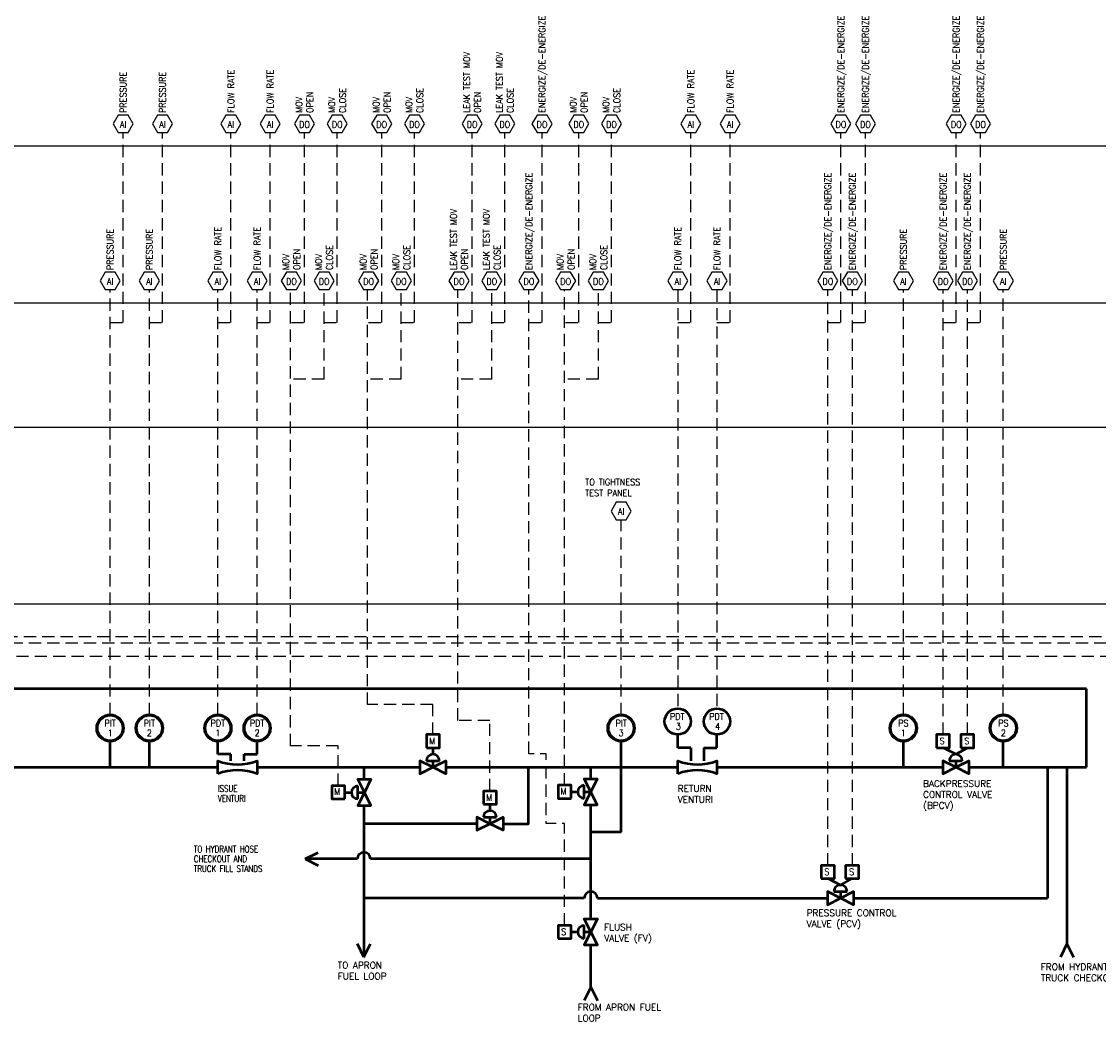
# Model space of a CAD drawing. Extents: x 518 to 623, y 495 to 517.
# Tile 4 of 6: x 563 to 583, y 497 to 516. Entities that reach past the tile are written whole.
import ezdxf
from ezdxf.enums import TextEntityAlignment as Align

# ---------------------------------------------------------------- set-up
doc = ezdxf.new("R2010")
doc.units = 0
doc.header["$LTSCALE"] = 0.039
doc.header["$MEASUREMENT"] = 0
doc.linetypes.add('( Dashed )', pattern=[9, 6, -3])
doc.layers.get('0').update_dxf_attribs({"linetype": 'CONTINUOUS'})
for name, color, linetype, lineweight in [('E-ANNO-TEXT', 53, 'CONTINUOUS', 25), ('E-Powr-Circ', 83, 'CONTINUOUS', 60), ('G-Anno-Symb', 6, 'CONTINUOUS', 50)]:
    doc.layers.add(name, color=color, linetype=linetype, lineweight=lineweight)
doc.layers.add('E-DIAG-GRPH', color=3, linetype='CONTINUOUS')
doc.styles.add('NOTES', font='romans.shx')

# ---------------------------------------------------------------- blocks, each defined once
blk = doc.blocks.new('VALVE')
for points in [[(0.25, 0.5), (0, 0.625), (0, 0.375)], [(0.25, 0.5), (0.5, 0.625), (0.5, 0.375)]]:
    blk.add_lwpolyline(points, close=True)
blk = doc.blocks.new('IO')
at = {"layer": 'E-ANNO-TEXT'}
blk.add_lwpolyline([(-0.096, 0.333), (-0.192, 0.166), (-0.096, 0), (0.096, 0), (0.192, 0.166), (0.096, 0.333)], close=True, dxfattribs=at)
at = {"layer": 'E-ANNO-TEXT', "style": 'NOTES'}
blk.add_attdef('TAG00', text='', height=0.125, dxfattribs=at).set_placement((-0.009, 0.156), align=Align.MIDDLE)
blk = doc.blocks.new('F31')
blk.add_circle((0, 0.5), 0.25)
at = {"style": 'NOTES', "width": 0.9}
for tag in ['TAG20', 'TAG00']:
    blk.add_attdef(tag, text='', height=0.125, dxfattribs=at).set_placement((0, 0), align=Align.CENTER)
blk.add_attdef('TAG10', text='', height=0.125, dxfattribs=at).set_placement((0, 0), align=Align.TOP_LEFT)

msp = doc.modelspace()

# ---------------------------------------------------------------- linework, layer by layer
at = {"layer": 'E-DIAG-GRPH', "lineweight": 25}
for p, q in [((518.243, 514.125), (623.125, 514.125)), ((518.243, 511.125), (623.125, 511.125)), ((518.243, 508.75), (623.125, 508.75)), ((518.243, 505.375), (623.125, 505.375))]:
    msp.add_line(p, q, dxfattribs=at)
at = {"layer": 'E-Powr-Circ', "linetype": '( Dashed )', "lineweight": 25}
for p, q in [((564.207, 503.25), (564.207, 511.375)), ((564.957, 503.25), (564.957, 511.375)), ((566.266, 503.25), (566.266, 511.375)), ((567.016, 503.25), (567.016, 511.375)), ((567.651, 502.658), (567.651, 511.375)), ((568.296, 509.668), (568.296, 511.375)), ((569.127, 503.447), (569.127, 511.375)), ((569.771, 509.668), (569.771, 511.375)), ((570.855, 503.146), (570.855, 511.375)), ((571.499, 509.668), (571.499, 511.375)), ((572.211, 502.509), (572.211, 511.375)), ((572.892, 502.924), (572.892, 511.375)), ((573.537, 509.668), (573.537, 511.375)), ((575.054, 511.375), (575.054, 503.375)), ((575.804, 511.375), (575.804, 503.375)), ((577.923, 500.375), (577.923, 511.375)), ((578.391, 500.375), (578.391, 511.375)), ((579.366, 503.25), (579.366, 511.375)), ((580.125, 502.875), (580.125, 511.375)), ((580.589, 502.875), (580.589, 511.375)), ((581.276, 503.25), (581.276, 511.375)), ((568.296, 509.668), (567.67, 509.668)), ((569.771, 509.668), (569.145, 509.668)), ((571.499, 509.668), (570.873, 509.668)), ((573.537, 509.668), (572.911, 509.668)), ((573.972, 503.25), (573.972, 506.98)), ((545.007, 504.75), (594.59, 504.75)), ((548.614, 504.625), (594.715, 504.625)), ((552.237, 504.375), (594.965, 504.375)), ((570.375, 503.447), (569.127, 503.447)), ((570.375, 502.875), (570.375, 503.447)), ((571.465, 503.146), (570.855, 503.146)), ((571.465, 501.796), (571.465, 503.146)), ((572.892, 501.906), (572.892, 502.924)), ((568.567, 502.658), (567.651, 502.658)), ((568.567, 501.896), (568.567, 502.658))]:
    msp.add_line(p, q, dxfattribs=at)
for points in [[(564.207, 510.75), (564.457, 510.75), (564.457, 514.375)], [(564.957, 510.75), (565.207, 510.75), (565.207, 514.375)], [(566.266, 510.75), (566.516, 510.75), (566.516, 514.375)], [(567.016, 510.75), (567.266, 510.75), (567.266, 514.375)], [(567.671, 510.75), (567.921, 510.75), (567.921, 514.375)], [(568.296, 510.75), (568.546, 510.75), (568.546, 514.375)], [(569.147, 510.75), (569.397, 510.75), (569.397, 514.375)], [(569.772, 510.75), (570.022, 510.75), (570.022, 514.375)], [(570.875, 510.75), (571.125, 510.75), (571.125, 514.375)], [(571.5, 510.75), (571.75, 510.75), (571.75, 514.375)], [(572.211, 510.75), (572.461, 510.75), (572.461, 514.375)], [(572.912, 510.75), (573.162, 510.75), (573.162, 514.375)], [(573.537, 510.75), (573.787, 510.75), (573.787, 514.375)], [(575.054, 510.75), (575.304, 510.75), (575.304, 514.375)], [(575.804, 510.75), (576.054, 510.75), (576.054, 514.375)], [(577.923, 510.75), (578.173, 510.75), (578.173, 514.375)], [(578.391, 510.75), (578.641, 510.75), (578.641, 514.375)], [(580.125, 510.75), (580.375, 510.75), (580.375, 514.375)], [(580.589, 510.75), (580.839, 510.75), (580.839, 514.375)]]:
    msp.add_lwpolyline(points, dxfattribs=at)
at = {"layer": 'E-Powr-Circ', "linetype": '( Dashed )', "lineweight": 25, "flags": 128}
msp.add_lwpolyline([(572.893, 499.231), (572.893, 501.175), (572.542, 501.175), (572.542, 502.509), (572.211, 502.509)], dxfattribs=at)
at = {"layer": 'E-Powr-Circ', "lineweight": 50}
for centre in [(575.054, 503.125), (575.804, 503.125)]:
    msp.add_circle(centre, 0.25, dxfattribs=at)
at = {"layer": 'G-Anno-Symb'}
for p, q in [((582.867, 503.75), (541.903, 503.75)), ((582.867, 502.25), (582.867, 503.75)), ((575.054, 502.625), (575.054, 502.875)), ((575.804, 502.625), (575.804, 502.875)), ((564.207, 502.25), (564.207, 502.75)), ((564.957, 502.25), (564.957, 502.75)), ((566.266, 502.5), (566.266, 502.75)), ((567.016, 502.5), (567.016, 502.75)), ((570.375, 502.625), (570.375, 502.5)), ((573.972, 501.009), (573.972, 502.75)), ((575.304, 502.625), (575.054, 502.625)), ((575.304, 502.625), (575.304, 502.375)), ((575.554, 502.625), (575.804, 502.625)), ((575.554, 502.625), (575.554, 502.375)), ((579.366, 502.25), (579.366, 502.75)), ((580.367, 502.5), (580.125, 502.625)), ((580.367, 502.5), (580.589, 502.625)), ((581.276, 502.25), (581.276, 502.75)), ((566.516, 502.5), (566.266, 502.5)), ((566.516, 502.375), (566.516, 502.5)), ((566.766, 502.375), (566.766, 502.5)), ((566.766, 502.5), (567.016, 502.5)), ((570.25, 502.375), (570.5, 502.375)), ((570.375, 502.375), (570.375, 502.25)), ((580.242, 502.375), (580.492, 502.375)), ((580.367, 502.375), (580.367, 502.25)), ((544.716, 502.25), (566.266, 502.25)), ((567.016, 502.25), (569.057, 502.25)), ((569.057, 502.25), (569.057, 502.021)), ((569.057, 502.25), (570.125, 502.25)), ((570.625, 502.25), (575.054, 502.25)), ((573.393, 502.031), (573.393, 502.25)), ((575.804, 502.25), (580.117, 502.25)), ((580.617, 502.25), (582.867, 502.25)), ((582.117, 502.25), (582.117, 499.75)), ((582.492, 502.25), (582.492, 498.875)), ((568.692, 501.771), (568.817, 501.771)), ((568.942, 501.646), (568.942, 501.896)), ((568.942, 501.771), (569.067, 501.771)), ((573.017, 501.781), (573.142, 501.781)), ((573.267, 501.656), (573.267, 501.906)), ((573.267, 501.781), (573.392, 501.781)), ((569.057, 501.521), (569.057, 498.625)), ((571.465, 501.546), (571.465, 501.421)), ((573.393, 499.356), (573.392, 501.531)), ((571.215, 501.171), (569.055, 501.171)), ((571.34, 501.296), (571.59, 501.296)), ((571.465, 501.296), (571.465, 501.171)), ((573.972, 501.009), (573.398, 501.009)), ((567.932, 500.5), (568.182, 500.625)), ((568.932, 500.5), (567.932, 500.5)), ((567.932, 500.5), (568.182, 500.375)), ((573.393, 500.5), (569.182, 500.5)), ((578.164, 500), (577.923, 500.125)), ((578.164, 500), (578.387, 500.125)), ((578.039, 499.875), (578.289, 499.875)), ((578.164, 499.875), (578.164, 499.75)), ((573.268, 499.75), (569.057, 499.75)), ((573.518, 499.75), (577.914, 499.75)), ((578.414, 499.75), (582.117, 499.75)), ((573.018, 499.106), (573.143, 499.106)), ((573.268, 498.981), (573.268, 499.231)), ((573.268, 499.106), (573.393, 499.106)), ((569.057, 498.625), (568.932, 498.875)), ((569.057, 498.625), (569.182, 498.875)), ((573.393, 498.047), (573.393, 498.856)), ((582.492, 498.875), (582.367, 498.625)), ((582.492, 498.875), (582.617, 498.625)), ((573.393, 498.047), (573.268, 497.797)), ((573.393, 498.047), (573.518, 497.797))]:
    msp.add_line(p, q, dxfattribs=at)
at = {"layer": 'G-Anno-Symb', "flags": 128}
for points in [[(566.266, 502.125), (566.266, 502.375, 0.184), (567.016, 502.375), (567.016, 502.125, 0.184), (566.266, 502.125)], [(575.054, 502.125), (575.054, 502.375, 0.184), (575.804, 502.375), (575.804, 502.125, 0.184), (575.054, 502.125)]]:
    msp.add_lwpolyline(points, format="xyb", dxfattribs=at)
for points in [[(572.2, 501.171), (572.2, 502.24)], [(571.715, 501.171), (572.2, 501.171), (572.2, 501.171)]]:
    msp.add_lwpolyline(points, dxfattribs=at)
at = {"layer": 'G-Anno-Symb'}
for centre, start, end in [((570.375, 502.375), 0, 180), ((580.367, 502.375), 0, 180), ((568.942, 501.771), 90, 270), ((573.267, 501.781), 90, 270), ((571.465, 501.296), 0, 180), ((569.057, 500.5), 0, 180), ((573.393, 499.75), 0, 180), ((578.164, 499.875), 0, 180), ((573.268, 499.106), 90, 270)]:
    msp.add_arc(centre, 0.125, start, end, dxfattribs=at)
for points in [[(570.25, 502.625), (570.5, 502.625), (570.5, 502.875), (570.25, 502.875)], [(580, 502.625), (580.25, 502.625), (580.25, 502.875), (580, 502.875)], [(580.464, 502.625), (580.714, 502.625), (580.714, 502.875), (580.464, 502.875)], [(580.367, 502.25), (580.117, 502.375), (580.117, 502.125)], [(580.367, 502.25), (580.617, 502.375), (580.617, 502.125)], [(568.692, 501.646), (568.692, 501.896), (568.442, 501.896), (568.442, 501.646)], [(571.34, 501.546), (571.59, 501.546), (571.59, 501.796), (571.34, 501.796)], [(573.017, 501.656), (573.017, 501.906), (572.767, 501.906), (572.767, 501.656)], [(571.465, 501.171), (571.215, 501.296), (571.215, 501.046)], [(571.465, 501.171), (571.715, 501.296), (571.715, 501.046)], [(577.798, 500.125), (578.048, 500.125), (578.048, 500.375), (577.798, 500.375)], [(578.262, 500.125), (578.512, 500.125), (578.512, 500.375), (578.262, 500.375)], [(578.164, 499.75), (577.914, 499.875), (577.914, 499.625)], [(578.164, 499.75), (578.414, 499.875), (578.414, 499.625)], [(573.393, 499.106), (573.268, 499.356), (573.518, 499.356)], [(572.768, 498.981), (573.018, 498.981), (573.018, 499.231), (572.768, 499.231)], [(573.393, 499.106), (573.268, 498.856), (573.518, 498.856)]]:
    msp.add_3dface(points, dxfattribs=at)

# ---------------------------------------------------------------- block references
at = {"layer": 'E-ANNO-TEXT'}
ref = msp.add_blockref('IO', (567.921, 514.375), dxfattribs=at)
ref.add_attrib('TAG00', 'DO', dxfattribs={"height": 0.1247, "style": 'NOTES', "width": 0.9}).set_placement((567.922, 514.531), align=Align.MIDDLE_CENTER)
ref = msp.add_blockref('IO', (568.546, 514.375), dxfattribs=at)
ref.add_attrib('TAG00', 'DO', dxfattribs={"height": 0.1247, "style": 'NOTES', "width": 0.9}).set_placement((568.547, 514.531), align=Align.MIDDLE_CENTER)
ref = msp.add_blockref('IO', (569.397, 514.375), dxfattribs=at)
ref.add_attrib('TAG00', 'DO', dxfattribs={"height": 0.1247, "style": 'NOTES', "width": 0.9}).set_placement((569.397, 514.531), align=Align.MIDDLE_CENTER)
ref = msp.add_blockref('IO', (570.022, 514.375), dxfattribs=at)
ref.add_attrib('TAG00', 'DO', dxfattribs={"height": 0.1247, "style": 'NOTES', "width": 0.9}).set_placement((570.022, 514.531), align=Align.MIDDLE_CENTER)
ref = msp.add_blockref('IO', (571.125, 514.375), dxfattribs=at)
ref.add_attrib('TAG00', 'DO', dxfattribs={"height": 0.1247, "style": 'NOTES', "width": 0.9}).set_placement((571.125, 514.531), align=Align.MIDDLE_CENTER)
ref = msp.add_blockref('IO', (571.75, 514.375), dxfattribs=at)
ref.add_attrib('TAG00', 'DO', dxfattribs={"height": 0.1247, "style": 'NOTES', "width": 0.9}).set_placement((571.75, 514.531), align=Align.MIDDLE_CENTER)
ref = msp.add_blockref('IO', (572.461, 514.375), dxfattribs=at)
ref.add_attrib('TAG00', 'DO', dxfattribs={"height": 0.1247, "style": 'NOTES', "width": 0.9}).set_placement((572.461, 514.531), align=Align.MIDDLE_CENTER)
ref = msp.add_blockref('IO', (573.162, 514.375), dxfattribs=at)
ref.add_attrib('TAG00', 'DO', dxfattribs={"height": 0.1247, "style": 'NOTES', "width": 0.9}).set_placement((573.163, 514.531), align=Align.MIDDLE_CENTER)
ref = msp.add_blockref('IO', (573.787, 514.375), dxfattribs=at)
ref.add_attrib('TAG00', 'DO', dxfattribs={"height": 0.1247, "style": 'NOTES', "width": 0.9}).set_placement((573.788, 514.531), align=Align.MIDDLE_CENTER)
ref = msp.add_blockref('IO', (578.173, 514.375), dxfattribs=at)
ref.add_attrib('TAG00', 'DO', dxfattribs={"height": 0.1247, "style": 'NOTES', "width": 0.9}).set_placement((578.173, 514.531), align=Align.MIDDLE_CENTER)
ref = msp.add_blockref('IO', (578.641, 514.375), dxfattribs=at)
ref.add_attrib('TAG00', 'DO', dxfattribs={"height": 0.1247, "style": 'NOTES', "width": 0.9}).set_placement((578.641, 514.531), align=Align.MIDDLE_CENTER)
ref = msp.add_blockref('IO', (564.957, 511.375), dxfattribs=at)
ref.add_attrib('TAG00', 'AI', dxfattribs={"height": 0.1247, "style": 'NOTES', "width": 0.9}).set_placement((564.957, 511.531), align=Align.MIDDLE_CENTER)
ref = msp.add_blockref('IO', (567.671, 511.375), dxfattribs=at)
ref.add_attrib('TAG00', 'DO', dxfattribs={"height": 0.1247, "style": 'NOTES', "width": 0.9}).set_placement((567.672, 511.531), align=Align.MIDDLE_CENTER)
ref = msp.add_blockref('IO', (568.296, 511.375), dxfattribs=at)
ref.add_attrib('TAG00', 'DO', dxfattribs={"height": 0.1247, "style": 'NOTES', "width": 0.9}).set_placement((568.297, 511.531), align=Align.MIDDLE_CENTER)
ref = msp.add_blockref('IO', (569.147, 511.375), dxfattribs=at)
ref.add_attrib('TAG00', 'DO', dxfattribs={"height": 0.1247, "style": 'NOTES', "width": 0.9}).set_placement((569.147, 511.531), align=Align.MIDDLE_CENTER)
ref = msp.add_blockref('IO', (569.772, 511.375), dxfattribs=at)
ref.add_attrib('TAG00', 'DO', dxfattribs={"height": 0.1247, "style": 'NOTES', "width": 0.9}).set_placement((569.772, 511.531), align=Align.MIDDLE_CENTER)
ref = msp.add_blockref('IO', (570.875, 511.375), dxfattribs=at)
ref.add_attrib('TAG00', 'DO', dxfattribs={"height": 0.1247, "style": 'NOTES', "width": 0.9}).set_placement((570.875, 511.531), align=Align.MIDDLE_CENTER)
ref = msp.add_blockref('IO', (571.5, 511.375), dxfattribs=at)
ref.add_attrib('TAG00', 'DO', dxfattribs={"height": 0.1247, "style": 'NOTES', "width": 0.9}).set_placement((571.5, 511.531), align=Align.MIDDLE_CENTER)
ref = msp.add_blockref('IO', (572.912, 511.375), dxfattribs=at)
ref.add_attrib('TAG00', 'DO', dxfattribs={"height": 0.1247, "style": 'NOTES', "width": 0.9}).set_placement((572.913, 511.531), align=Align.MIDDLE_CENTER)
ref = msp.add_blockref('IO', (573.537, 511.375), dxfattribs=at)
ref.add_attrib('TAG00', 'DO', dxfattribs={"height": 0.1247, "style": 'NOTES', "width": 0.9}).set_placement((573.538, 511.531), align=Align.MIDDLE_CENTER)
ref = msp.add_blockref('IO', (579.366, 511.375), dxfattribs=at)
ref.add_attrib('TAG00', 'AI', dxfattribs={"height": 0.1247, "style": 'NOTES', "width": 0.9}).set_placement((579.366, 511.531), align=Align.MIDDLE_CENTER)
ref = msp.add_blockref('IO', (581.276, 511.375), dxfattribs=at)
ref.add_attrib('TAG00', 'AI', dxfattribs={"height": 0.1247, "style": 'NOTES', "width": 0.9}).set_placement((581.276, 511.531), align=Align.MIDDLE_CENTER)
ref = msp.add_blockref('IO', (573.972, 506.98), dxfattribs=at)
ref.add_attrib('TAG00', 'AI', dxfattribs={"height": 0.1247, "style": 'NOTES', "width": 0.9}).set_placement((573.973, 507.136), align=Align.MIDDLE_CENTER)
at = {"layer": 'E-DIAG-GRPH'}
ref = msp.add_blockref('IO', (564.457, 514.375), dxfattribs=at)
ref.add_attrib('TAG00', 'AI', dxfattribs={"layer": 'E-ANNO-TEXT', "height": 0.1247, "style": 'NOTES', "width": 0.9}).set_placement((564.457, 514.531), align=Align.MIDDLE_CENTER)
ref = msp.add_blockref('IO', (565.207, 514.375), dxfattribs=at)
ref.add_attrib('TAG00', 'AI', dxfattribs={"layer": 'E-ANNO-TEXT', "height": 0.1247, "style": 'NOTES', "width": 0.9}).set_placement((565.207, 514.531), align=Align.MIDDLE_CENTER)
ref = msp.add_blockref('IO', (566.516, 514.375), dxfattribs=at)
ref.add_attrib('TAG00', 'AI', dxfattribs={"layer": 'E-ANNO-TEXT', "height": 0.1247, "style": 'NOTES', "width": 0.9}).set_placement((566.516, 514.531), align=Align.MIDDLE_CENTER)
ref = msp.add_blockref('IO', (567.266, 514.375), dxfattribs=at)
ref.add_attrib('TAG00', 'AI', dxfattribs={"layer": 'E-ANNO-TEXT', "height": 0.1247, "style": 'NOTES', "width": 0.9}).set_placement((567.266, 514.531), align=Align.MIDDLE_CENTER)
ref = msp.add_blockref('IO', (575.304, 514.375), dxfattribs=at)
ref.add_attrib('TAG00', 'AI', dxfattribs={"layer": 'E-ANNO-TEXT', "height": 0.1247, "style": 'NOTES', "width": 0.9}).set_placement((575.305, 514.531), align=Align.MIDDLE_CENTER)
ref = msp.add_blockref('IO', (576.054, 514.375), dxfattribs=at)
ref.add_attrib('TAG00', 'AI', dxfattribs={"layer": 'E-ANNO-TEXT', "height": 0.1247, "style": 'NOTES', "width": 0.9}).set_placement((576.055, 514.531), align=Align.MIDDLE_CENTER)
ref = msp.add_blockref('IO', (580.375, 514.375), dxfattribs=at)
ref.add_attrib('TAG00', 'DO', dxfattribs={"layer": 'E-ANNO-TEXT', "height": 0.1247, "style": 'NOTES', "width": 0.9}).set_placement((580.376, 514.531), align=Align.MIDDLE_CENTER)
ref = msp.add_blockref('IO', (580.839, 514.375), dxfattribs=at)
ref.add_attrib('TAG00', 'DO', dxfattribs={"layer": 'E-ANNO-TEXT', "height": 0.1247, "style": 'NOTES', "width": 0.9}).set_placement((580.84, 514.531), align=Align.MIDDLE_CENTER)
ref = msp.add_blockref('IO', (564.207, 511.375), dxfattribs=at)
ref.add_attrib('TAG00', 'AI', dxfattribs={"layer": 'E-ANNO-TEXT', "height": 0.1247, "style": 'NOTES', "width": 0.9}).set_placement((564.207, 511.531), align=Align.MIDDLE_CENTER)
ref = msp.add_blockref('IO', (566.266, 511.375), dxfattribs=at)
ref.add_attrib('TAG00', 'AI', dxfattribs={"layer": 'E-ANNO-TEXT', "height": 0.1247, "style": 'NOTES', "width": 0.9}).set_placement((566.266, 511.531), align=Align.MIDDLE_CENTER)
ref = msp.add_blockref('IO', (567.016, 511.375), dxfattribs=at)
ref.add_attrib('TAG00', 'AI', dxfattribs={"layer": 'E-ANNO-TEXT', "height": 0.1247, "style": 'NOTES', "width": 0.9}).set_placement((567.016, 511.531), align=Align.MIDDLE_CENTER)
ref = msp.add_blockref('IO', (572.211, 511.375), dxfattribs=at)
ref.add_attrib('TAG00', 'DO', dxfattribs={"layer": 'E-ANNO-TEXT', "height": 0.1247, "style": 'NOTES', "width": 0.9}).set_placement((572.211, 511.531), align=Align.MIDDLE_CENTER)
ref = msp.add_blockref('IO', (575.054, 511.375), dxfattribs=at)
ref.add_attrib('TAG00', 'AI', dxfattribs={"layer": 'E-ANNO-TEXT', "height": 0.1247, "style": 'NOTES', "width": 0.9}).set_placement((575.055, 511.531), align=Align.MIDDLE_CENTER)
ref = msp.add_blockref('IO', (575.804, 511.375), dxfattribs=at)
ref.add_attrib('TAG00', 'AI', dxfattribs={"layer": 'E-ANNO-TEXT', "height": 0.1247, "style": 'NOTES', "width": 0.9}).set_placement((575.805, 511.531), align=Align.MIDDLE_CENTER)
ref = msp.add_blockref('IO', (577.923, 511.375), dxfattribs=at)
ref.add_attrib('TAG00', 'DO', dxfattribs={"layer": 'E-ANNO-TEXT', "height": 0.1247, "style": 'NOTES', "width": 0.9}).set_placement((577.923, 511.531), align=Align.MIDDLE_CENTER)
ref = msp.add_blockref('IO', (578.391, 511.375), dxfattribs=at)
ref.add_attrib('TAG00', 'DO', dxfattribs={"layer": 'E-ANNO-TEXT', "height": 0.1247, "style": 'NOTES', "width": 0.9}).set_placement((578.391, 511.531), align=Align.MIDDLE_CENTER)
ref = msp.add_blockref('IO', (580.125, 511.375), dxfattribs=at)
ref.add_attrib('TAG00', 'DO', dxfattribs={"layer": 'E-ANNO-TEXT', "height": 0.1247, "style": 'NOTES', "width": 0.9}).set_placement((580.126, 511.531), align=Align.MIDDLE_CENTER)
ref = msp.add_blockref('IO', (580.589, 511.375), dxfattribs=at)
ref.add_attrib('TAG00', 'DO', dxfattribs={"layer": 'E-ANNO-TEXT', "height": 0.1247, "style": 'NOTES', "width": 0.9}).set_placement((580.59, 511.531), align=Align.MIDDLE_CENTER)
at = {"layer": 'E-Powr-Circ', "linetype": '( Dashed )', "lineweight": 25}
ref = msp.add_blockref('F31', (564.207, 502.5), dxfattribs=at)
ref.add_attrib('TAG00', 'PIT', dxfattribs={"layer": 'E-ANNO-TEXT', "height": 0.1246, "style": 'NOTES', "width": 0.9}).set_placement((564.207, 503.031), align=Align.CENTER)
ref.add_attrib('TAG20', '1', dxfattribs={"layer": 'E-ANNO-TEXT', "height": 0.125, "style": 'NOTES', "width": 0.9}).set_placement((564.207, 502.844), align=Align.CENTER)
ref = msp.add_blockref('F31', (564.957, 502.5), dxfattribs=at)
ref.add_attrib('TAG00', 'PIT', dxfattribs={"layer": 'E-ANNO-TEXT', "height": 0.1246, "style": 'NOTES', "width": 0.9}).set_placement((564.957, 503.031), align=Align.CENTER)
ref.add_attrib('TAG20', '2', dxfattribs={"layer": 'E-ANNO-TEXT', "height": 0.125, "style": 'NOTES', "width": 0.9}).set_placement((564.957, 502.844), align=Align.CENTER)
ref = msp.add_blockref('F31', (566.266, 502.5), dxfattribs=at)
ref.add_attrib('TAG00', 'PDT', dxfattribs={"layer": 'E-ANNO-TEXT', "height": 0.1246, "style": 'NOTES', "width": 0.9}).set_placement((566.266, 503.031), align=Align.CENTER)
ref.add_attrib('TAG20', '1', dxfattribs={"layer": 'E-ANNO-TEXT', "height": 0.125, "style": 'NOTES', "width": 0.9}).set_placement((566.266, 502.844), align=Align.CENTER)
ref = msp.add_blockref('F31', (567.016, 502.5), dxfattribs=at)
ref.add_attrib('TAG00', 'PDT', dxfattribs={"layer": 'E-ANNO-TEXT', "height": 0.1246, "style": 'NOTES', "width": 0.9}).set_placement((567.016, 503.031), align=Align.CENTER)
ref.add_attrib('TAG20', '2', dxfattribs={"layer": 'E-ANNO-TEXT', "height": 0.125, "style": 'NOTES', "width": 0.9}).set_placement((567.016, 502.844), align=Align.CENTER)
ref = msp.add_blockref('F31', (573.972, 502.5), dxfattribs=at)
ref.add_attrib('TAG20', '3', dxfattribs={"layer": 'E-ANNO-TEXT', "height": 0.125, "style": 'NOTES', "width": 0.9}).set_placement((573.972, 502.844), align=Align.CENTER)
ref.add_attrib('TAG00', 'PIT', dxfattribs={"layer": 'E-ANNO-TEXT', "height": 0.1246, "style": 'NOTES', "width": 0.9}).set_placement((573.973, 503.031), align=Align.CENTER)
ref = msp.add_blockref('F31', (579.366, 502.5), dxfattribs=at)
ref.add_attrib('TAG20', '1', dxfattribs={"layer": 'E-ANNO-TEXT', "height": 0.125, "style": 'NOTES', "width": 0.9}).set_placement((579.366, 502.844), align=Align.CENTER)
ref.add_attrib('TAG00', 'PS', dxfattribs={"layer": 'E-ANNO-TEXT', "height": 0.1246, "style": 'NOTES', "width": 0.9}).set_placement((579.367, 503.031), align=Align.CENTER)
ref = msp.add_blockref('F31', (581.276, 502.5), dxfattribs=at)
ref.add_attrib('TAG20', '2', dxfattribs={"layer": 'E-ANNO-TEXT', "height": 0.125, "style": 'NOTES', "width": 0.9}).set_placement((581.276, 502.844), align=Align.CENTER)
ref.add_attrib('TAG00', 'PS', dxfattribs={"layer": 'E-ANNO-TEXT', "height": 0.1246, "style": 'NOTES', "width": 0.9}).set_placement((581.276, 503.031), align=Align.CENTER)
at = {"layer": 'G-Anno-Symb'}
msp.add_blockref('VALVE', (570.125, 501.75), dxfattribs=at)
at = {"layer": 'G-Anno-Symb', "rotation": 90}
for p in [(569.567, 501.521), (573.892, 501.531)]:
    msp.add_blockref('VALVE', p, dxfattribs=at)

# ---------------------------------------------------------------- texts
at = {"layer": 'E-ANNO-TEXT', "style": 'NOTES', "width": 0.9}
for s, p in [('ENERGIZE/DE-ENERGIZE', (572.461, 514.75)), ('ENERGIZE/DE-ENERGIZE', (578.173, 514.75)), ('ENERGIZE/DE-ENERGIZE', (578.641, 514.75)), ('ENERGIZE/DE-ENERGIZE', (580.375, 514.75)), ('ENERGIZE/DE-ENERGIZE', (580.839, 514.75)), ('FLOW RATE', (566.516, 514.75)), ('FLOW RATE', (567.266, 514.75)), ('FLOW RATE', (575.304, 514.75)), ('FLOW RATE', (576.054, 514.75)), ('PRESSURE', (564.457, 514.75)), ('PRESSURE', (565.207, 514.75)), ('ENERGIZE/DE-ENERGIZE', (572.211, 511.75)), ('ENERGIZE/DE-ENERGIZE', (577.923, 511.75)), ('ENERGIZE/DE-ENERGIZE', (578.391, 511.75)), ('ENERGIZE/DE-ENERGIZE', (580.125, 511.75)), ('ENERGIZE/DE-ENERGIZE', (580.589, 511.75)), ('PRESSURE', (564.207, 511.75)), ('PRESSURE', (564.957, 511.75)), ('FLOW RATE', (566.266, 511.75)), ('FLOW RATE', (567.016, 511.75)), ('FLOW RATE', (575.054, 511.75)), ('FLOW RATE', (575.804, 511.75)), ('PRESSURE', (579.366, 511.75)), ('PRESSURE', (581.276, 511.75))]:
    msp.add_text(s, height=0.125, rotation=90, dxfattribs=at).set_placement(p, align=Align.MIDDLE_LEFT)
for s, p in [('PDT', (575.044, 503.156)), ('PDT', (575.794, 503.156)), ('3 ', (575.104, 502.969)), ('4 ', (575.854, 502.969))]:
    msp.add_text(s, height=0.125, dxfattribs=at).set_placement(p, align=Align.CENTER)
for s, p in [('M', (570.363, 502.753)), ('S', (580.107, 502.753)), ('S', (580.578, 502.753)), ('M', (568.546, 501.786)), ('M', (571.453, 501.674)), ('M', (572.871, 501.796)), ('S', (577.904, 500.253)), ('S', (578.376, 500.253)), ('S', (572.874, 499.108))]:
    msp.add_text(s, height=0.125, dxfattribs=at).set_placement(p, align=Align.MIDDLE_CENTER)
at = {"layer": 'E-ANNO-TEXT', "style": 'NOTES', "width": 0.78818}
for s, p in [('ISSUE', (566.266, 501.844)), ('VENTURI', (566.266, 501.656)), ('TO HYDRANT HOSE', (565.807, 500.687)), ('CHECKOUT AND', (565.807, 500.5)), ('TRUCK FILL STANDS', (565.807, 500.313))]:
    msp.add_text(s, height=0.125, dxfattribs=at).set_placement(p, align=Align.MIDDLE_LEFT)
at = {"layer": 'E-ANNO-TEXT', "char_height": 0.125, "attachment_point": 4, "rotation": 90, "style": 'NOTES'}
for s, insert in [('\\W0.900000x;LEAK TEST MOV\\POPEN', (571.125, 514.75)), ('\\W0.900000x;LEAK TEST MOV\\PCLOSE', (571.75, 514.75)), ('\\W0.900000x;MOV\\POPEN', (567.921, 514.75)), ('\\W0.900000x;MOV\\PCLOSE', (568.546, 514.75)), ('\\W0.900000x;MOV\\POPEN', (569.397, 514.75)), ('\\W0.900000x;MOV\\PCLOSE', (570.022, 514.75)), ('\\W0.900000x;MOV\\POPEN', (573.162, 514.75)), ('\\W0.900000x;MOV\\PCLOSE', (573.787, 514.75)), ('\\W0.900000x;LEAK TEST MOV\\POPEN', (570.875, 511.75)), ('\\W0.900000x;LEAK TEST MOV\\PCLOSE', (571.5, 511.75)), ('\\W0.900000x;MOV\\POPEN', (567.671, 511.75)), ('\\W0.900000x;MOV\\PCLOSE', (568.296, 511.75)), ('\\W0.900000x;MOV\\POPEN', (569.147, 511.75)), ('\\W0.900000x;MOV\\PCLOSE', (569.772, 511.75)), ('\\W0.900000x;MOV\\POPEN', (572.912, 511.75)), ('\\W0.900000x;MOV\\PCLOSE', (573.537, 511.75))]:
    msp.add_mtext(s, dxfattribs=dict(at, insert=insert))
at = {"layer": 'E-ANNO-TEXT', "insert": (573.286, 507.595), "char_height": 0.125, "attachment_point": 4, "style": 'NOTES'}
msp.add_mtext('\\W0.900000x;TO TIGHTNESS \\PTEST PANEL', dxfattribs=at)
at = {"layer": 'E-ANNO-TEXT', "char_height": 0.125, "attachment_point": 1, "style": 'NOTES'}
for s, insert, width in [('BACKPRESSURE CONTROL VALVE (BPCV)', (579.742, 502), 1.62036), ('RETURN VENTURI', (575.054, 501.906), 0.56824), ('PRESSURE CONTROL VALVE (PCV)', (577.517, 499.531), 2.06197), ('FLUSH \\PVALVE (FV)', (573.648, 499.257), 2.06197), ('TO APRON FUEL LOOP', (568.557, 498.531), 1.1894), ('FROM HYDRANT HOSE TRUCK CHECKOUT', (581.992, 498.5), 2.01285), ('FROM APRON FUEL LOOP', (573.143, 497.73), 1.73494)]:
    msp.add_mtext(s, dxfattribs=dict(at, insert=insert, width=width))

doc.saveas('drawing.dxf')
